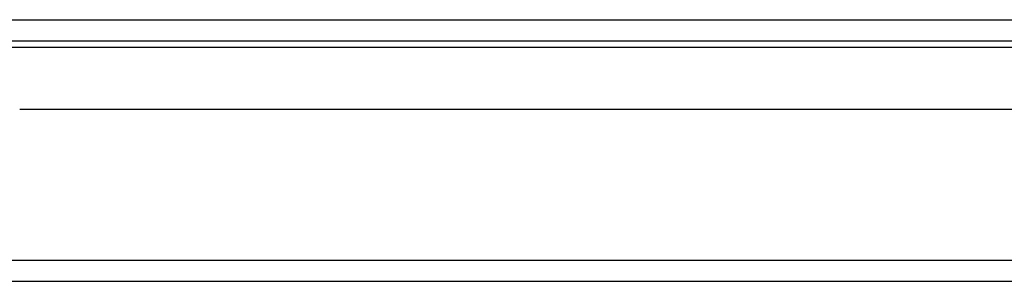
# Model space of a CAD drawing. Header units: inches. Extents: x 23 to 567, y 61 to 264.
# Tile 6 of 256: x 29.21 to 33.79, y 61.55 to 62.77. Entities that reach past the tile are written whole.
import ezdxf

# ---------------------------------------------------------------- set-up
doc = ezdxf.new("R2010")
doc.units = ezdxf.units.IN
doc.header["$MEASUREMENT"] = 0
doc.layers.add('Visible Edges(ANSI)', color=7, linetype='Continuous', lineweight=25)
doc.layers.add('Visible Tangent Edges(ANSI)', color=7, linetype='Continuous', lineweight=25)

msp = doc.modelspace()

# ---------------------------------------------------------------- linework, layer by layer
at = {"layer": 'Visible Edges(ANSI)'}
for p, q in [((23.3637, 62.6675), (77.1657, 62.6675)), ((41.1212, 62.348), (29.2062, 62.348)), ((77.0672, 61.548), (23.4622, 61.548))]:
    msp.add_line(p, q, dxfattribs=at)
at = {"layer": 'Visible Tangent Edges(ANSI)'}
for p, q in [((23.3637, 62.7665), (76.3985, 62.7665)), ((41.9343, 62.6365), (28.393, 62.6365)), ((23.4622, 61.647), (77.0672, 61.647))]:
    msp.add_line(p, q, dxfattribs=at)

doc.saveas('drawing.dxf')
